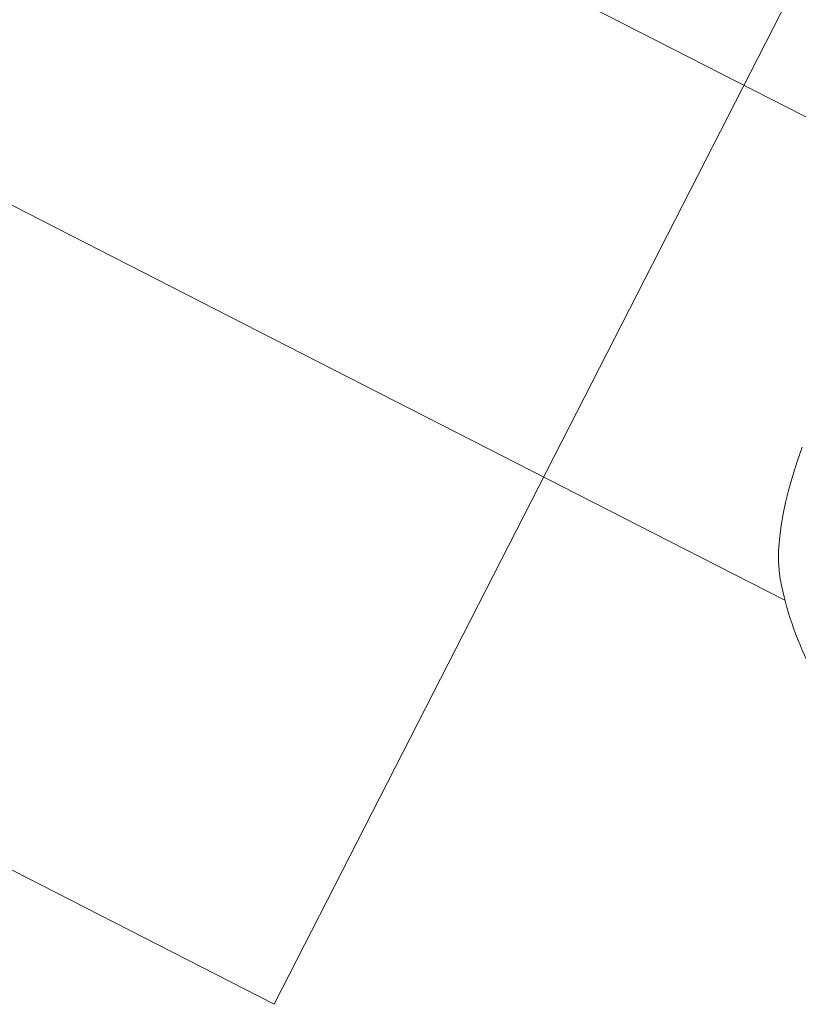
# Model space of a CAD drawing. Extents: x 5459245 to 5462690, y 5971016 to 5972523.
# Tile 91 of 136: x 5462451.538 to 5462451.774, y 5972211.669 to 5972211.967. Entities that reach past the tile are written whole.
import ezdxf

# ---------------------------------------------------------------- set-up
doc = ezdxf.new("R2010")
doc.units = 0
doc.layers.add('A_MAŁA ARCHITEKTURA', color=195, linetype='CONTINUOUS', lineweight=9)

# ---------------------------------------------------------------- blocks, each defined once
blk = doc.blocks.new('A$C43995eb0')
at = {"layer": 'A_MAŁA ARCHITEKTURA', "linetype": 'Continuous'}
for p, q in [((3513.14, -250.43), (3513.14, -221.75)), ((3380.14, -250.43), (3380.14, -390.59)), ((3513.14, -390.59), (3513.14, -250.43)), ((3513.14, -1209.52), (3513.14, -390.59))]:
    blk.add_line(p, q, dxfattribs=at)
at = {"layer": 'A_MAŁA ARCHITEKTURA'}
for p, q in [((3092.12, -303.62), (3692.12, -303.62)), ((3692.12, -303.62), (3692.12, -953.62))]:
    blk.add_line(p, q, dxfattribs=at)
at = {"layer": 'A_MAŁA ARCHITEKTURA', "linetype": 'Continuous', "flags": 128}
blk.add_lwpolyline([(3508.32, -225.77), (3508.08, -225.96), (3505.92, -227.47), (3503.43, -228.92), (3500.64, -230.3), (3497.57, -231.61), (3494.22, -232.84), (3490.62, -233.99), (3486.78, -235.04), (3482.73, -235.99), (3478.49, -236.84), (3474.08, -237.58), (3469.52, -238.21)], dxfattribs=at)
at = {"layer": 'A_MAŁA ARCHITEKTURA', "linetype": 'Continuous'}
blk.add_arc((3446.64, -147.06), 100, 308.0836, 339.3723, dxfattribs=at)

msp = doc.modelspace()

# ---------------------------------------------------------------- block references
at = {"layer": 'A_MAŁA ARCHITEKTURA', "xscale": 0.001, "yscale": 0.001, "zscale": 0.001, "rotation": 242.9301705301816}
msp.add_blockref('A$C43995eb0', (5462453.5658, 5972214.81866), dxfattribs=at)

doc.saveas('drawing.dxf')
